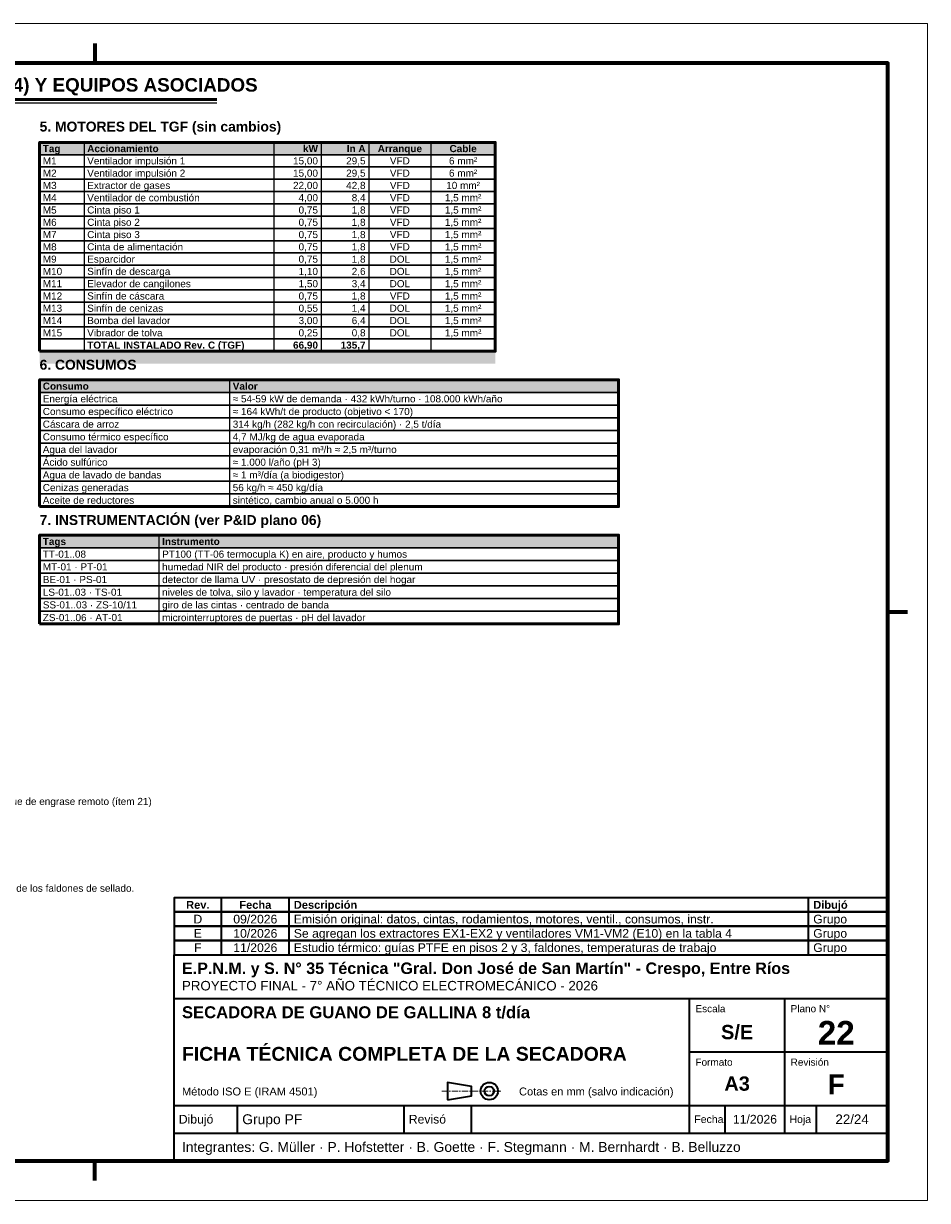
# Model space of a CAD drawing. Header units: millimetres. Extents: x 0 to 420, y 0 to 297.
# Tile 2 of 2: x 192 to 420, y 0 to 297. Entities that reach past the tile are written whole.
import ezdxf
from ezdxf.enums import TextEntityAlignment as Align

# ---------------------------------------------------------------- set-up
doc = ezdxf.new("R2010")
doc.units = ezdxf.units.MM
doc.header["$LTSCALE"] = 0.5
doc.linetypes.add('CENTER', pattern=[5.08, 3.175, -0.635, 0.635, -0.635])
for name, color, linetype, lineweight in [('CONTORNO', 7, 'CONTINUOUS', 50), ('EJES', 1, 'CENTER', 18), ('FINO', 7, 'CONTINUOUS', 25), ('HOJA', 8, 'CONTINUOUS', 13), ('RECUADRO', 7, 'CONTINUOUS', 70), ('RELLENO', 9, 'CONTINUOUS', 13), ('ROTULO', 7, 'CONTINUOUS', 35), ('TEXTO', 7, 'CONTINUOUS', 25)]:
    doc.layers.add(name, color=color, linetype=linetype, lineweight=lineweight)
doc.styles.add('NEGRITA', font='arialbd.ttf')
doc.styles.get("Standard").update_dxf_attribs({"font": 'arial.ttf'})

msp = doc.modelspace()

# ---------------------------------------------------------------- hatches: boundary and pattern name
at = {"layer": 'RELLENO', "true_color": 0xe2e8ee}
for points in [[(196.1, 263.9), (311, 263.9), (311, 267), (196.1, 267)], [(196.1, 203.9), (342.1, 203.9), (342.1, 207.1), (196.1, 207.1)], [(196.1, 164.7), (342.1, 164.7), (342.1, 167.9), (196.1, 167.9)]]:
    msp.add_hatch(color=7, dxfattribs=at).paths.add_polyline_path(points)
at = {"layer": 'RELLENO', "true_color": 0xf4f4f4}
msp.add_hatch(color=7, dxfattribs=at).paths.add_polyline_path([(196.1, 211.2), (311, 211.2), (311, 214.3), (196.1, 214.3)])

# ---------------------------------------------------------------- linework, layer by layer
at = {"layer": 'CONTORNO'}
msp.add_line((26, 277.8), (240.81, 277.8), dxfattribs=at)
for points in [[(196.1, 214.3), (311, 214.3), (311, 267), (196.1, 267)], [(196.1, 175.1), (342.1, 175.1), (342.1, 207.1), (196.1, 207.1)], [(196.1, 145.5), (342.1, 145.5), (342.1, 167.9), (196.1, 167.9)]]:
    msp.add_lwpolyline(points, close=True, dxfattribs=at)
at = {"layer": 'EJES'}
msp.add_line((297.5, 27.6), (312.5, 27.6), dxfattribs=at)
at = {"layer": 'FINO'}
for p, q in [((26, 277), (240.81, 277)), ((207.3, 267), (207.3, 214.3)), ((255.2, 267), (255.2, 214.3)), ((267.1, 267), (267.1, 214.3)), ((279.1, 267), (279.1, 214.3)), ((294.8, 267), (294.8, 214.3)), ((244, 207.1), (244, 175.1)), ((226.2, 167.9), (226.2, 145.5))]:
    msp.add_line(p, q, dxfattribs=at)
for points in [[(196.1, 263.9), (311, 263.9), (311, 267), (196.1, 267)], [(196.1, 260.8), (311, 260.8), (311, 263.9), (196.1, 263.9)], [(196.1, 257.7), (311, 257.7), (311, 260.8), (196.1, 260.8)], [(196.1, 254.6), (311, 254.6), (311, 257.7), (196.1, 257.7)], [(196.1, 251.5), (311, 251.5), (311, 254.6), (196.1, 254.6)], [(196.1, 248.4), (311, 248.4), (311, 251.5), (196.1, 251.5)], [(196.1, 245.3), (311, 245.3), (311, 248.4), (196.1, 248.4)], [(196.1, 242.2), (311, 242.2), (311, 245.3), (196.1, 245.3)], [(196.1, 239.1), (311, 239.1), (311, 242.2), (196.1, 242.2)], [(196.1, 236), (311, 236), (311, 239.1), (196.1, 239.1)], [(196.1, 232.9), (311, 232.9), (311, 236), (196.1, 236)], [(196.1, 229.8), (311, 229.8), (311, 232.9), (196.1, 232.9)], [(196.1, 226.7), (311, 226.7), (311, 229.8), (196.1, 229.8)], [(196.1, 223.6), (311, 223.6), (311, 226.7), (196.1, 226.7)], [(196.1, 220.5), (311, 220.5), (311, 223.6), (196.1, 223.6)], [(196.1, 217.4), (311, 217.4), (311, 220.5), (196.1, 220.5)], [(196.1, 214.3), (311, 214.3), (311, 217.4), (196.1, 217.4)], [(196.1, 203.9), (342.1, 203.9), (342.1, 207.1), (196.1, 207.1)], [(196.1, 200.7), (342.1, 200.7), (342.1, 203.9), (196.1, 203.9)], [(196.1, 197.5), (342.1, 197.5), (342.1, 200.7), (196.1, 200.7)], [(196.1, 194.3), (342.1, 194.3), (342.1, 197.5), (196.1, 197.5)], [(196.1, 191.1), (342.1, 191.1), (342.1, 194.3), (196.1, 194.3)], [(196.1, 187.9), (342.1, 187.9), (342.1, 191.1), (196.1, 191.1)], [(196.1, 184.7), (342.1, 184.7), (342.1, 187.9), (196.1, 187.9)], [(196.1, 181.5), (342.1, 181.5), (342.1, 184.7), (196.1, 184.7)], [(196.1, 178.3), (342.1, 178.3), (342.1, 181.5), (196.1, 181.5)], [(196.1, 175.1), (342.1, 175.1), (342.1, 178.3), (196.1, 178.3)], [(196.1, 164.7), (342.1, 164.7), (342.1, 167.9), (196.1, 167.9)], [(196.1, 161.5), (342.1, 161.5), (342.1, 164.7), (196.1, 164.7)], [(196.1, 158.3), (342.1, 158.3), (342.1, 161.5), (196.1, 161.5)], [(196.1, 155.1), (342.1, 155.1), (342.1, 158.3), (196.1, 158.3)], [(196.1, 151.9), (342.1, 151.9), (342.1, 155.1), (196.1, 155.1)], [(196.1, 148.7), (342.1, 148.7), (342.1, 151.9), (196.1, 151.9)], [(196.1, 145.5), (342.1, 145.5), (342.1, 148.7), (196.1, 148.7)]]:
    msp.add_lwpolyline(points, close=True, dxfattribs=at)
at = {"layer": 'HOJA'}
msp.add_lwpolyline([(0, 0), (420, 0), (420, 297), (0, 297)], close=True, dxfattribs=at)
at = {"layer": 'RECUADRO'}
for p, q in [((210, 292), (210, 287)), ((415, 148.5), (410, 148.5)), ((210, 5), (210, 10))]:
    msp.add_line(p, q, dxfattribs=at)
msp.add_lwpolyline([(20, 10), (410, 10), (410, 287), (20, 287)], close=True, dxfattribs=at)
at = {"layer": 'ROTULO'}
for p, q in [((242, 72.8), (242, 76.4)), ((259, 72.8), (259, 76.4)), ((390, 72.8), (390, 76.4)), ((242, 69.2), (242, 72.8)), ((259, 69.2), (259, 72.8)), ((390, 69.2), (390, 72.8)), ((242, 65.6), (242, 69.2)), ((259, 65.6), (259, 69.2)), ((390, 65.6), (390, 69.2)), ((242, 62), (242, 65.6)), ((259, 62), (259, 65.6)), ((390, 62), (390, 65.6)), ((230, 62), (410, 62)), ((230, 10), (230, 62)), ((230, 51), (410, 51)), ((360, 24), (360, 51)), ((384, 24), (384, 51)), ((360, 37.5), (410, 37.5)), ((230, 24), (410, 24)), ((246, 17), (246, 24)), ((288, 17), (288, 24)), ((305, 17), (305, 24)), ((360, 17), (360, 24)), ((369, 17), (369, 24)), ((384, 17), (384, 24)), ((392, 17), (392, 24)), ((230, 17), (410, 17))]:
    msp.add_line(p, q, dxfattribs=at)
for points in [[(230, 72.8), (410, 72.8), (410, 76.4), (230, 76.4)], [(230, 69.2), (410, 69.2), (410, 72.8), (230, 72.8)], [(230, 65.6), (410, 65.6), (410, 69.2), (230, 69.2)], [(230, 62), (410, 62), (410, 65.6), (230, 65.6)], [(299, 25.4), (305, 26.4), (305, 28.8), (299, 29.8)]]:
    msp.add_lwpolyline(points, close=True, dxfattribs=at)
for radius in [2.2, 1.2]:
    msp.add_circle((309.5, 27.6), radius, dxfattribs=at)

# ---------------------------------------------------------------- texts
at = {"layer": 'ROTULO', "style": 'NEGRITA'}
for s, height, p in [('Rev.', 2, (236, 74.6)), ('Fecha', 2, (250.5, 74.6)), ('S/E', 3.6, (372, 42.5)), ('22', 6, (397, 42.3)), ('A3', 3.6, (372, 29.5)), ('F', 5, (397, 29.3))]:
    msp.add_text(s, height=height, dxfattribs=at).set_placement(p, align=Align.MIDDLE_CENTER)
for s, height, p in [('Descripción', 2, (260.2, 74.6)), ('Dibujó', 2, (391.2, 74.6)), ('E.P.N.M. y S. N° 35 Técnica "Gral. Don José de San Martín" - Crespo, Entre Ríos', 2.9, (232, 58.6)), ('SECADORA DE GUANO DE GALLINA 8 t/día', 3, (232, 47.5)), ('FICHA TÉCNICA COMPLETA DE LA SECADORA        ', 3.5, (232, 37))]:
    msp.add_text(s, height=height, dxfattribs=at).set_placement(p, align=Align.MIDDLE_LEFT)
at = {"layer": 'ROTULO'}
for s, height, p in [('D', 2.2, (236, 71)), ('09/2026', 2.2, (250.5, 71)), ('E', 2.2, (236, 67.4)), ('10/2026', 2.2, (250.5, 67.4)), ('F', 2.2, (236, 63.8)), ('11/2026', 2.2, (250.5, 63.8)), ('11/2026', 2.2, (376.5, 20.5)), ('22/24', 2.4, (401, 20.5))]:
    msp.add_text(s, height=height, dxfattribs=at).set_placement(p, align=Align.MIDDLE_CENTER)
for s, height, p in [('Emisión original: datos, cintas, rodamientos, motores, ventil., consumos, instr.', 2.2, (260.2, 71)), ('Grupo', 2.2, (391.2, 71)), ('Se agregan los extractores EX1-EX2 y ventiladores VM1-VM2 (E10) en la tabla 4', 2.2, (260.2, 67.4)), ('Grupo', 2.2, (391.2, 67.4)), ('Estudio térmico: guías PTFE en pisos 2 y 3, faldones, temperaturas de trabajo', 2.2, (260.2, 63.8)), ('Grupo', 2.2, (391.2, 63.8)), ('PROYECTO FINAL - 7° AÑO TÉCNICO ELECTROMECÁNICO - 2026', 2.4, (232, 54.2)), ('Método ISO E (IRAM 4501)', 2, (232, 27.5)), ('Cotas en mm (salvo indicación)', 2, (317, 27.5)), ('Dibujó', 2.2, (231.2, 20.5)), ('Grupo PF', 2.5, (247.2, 20.5)), ('Revisó', 2.2, (289.2, 20.5)), ('Fecha', 1.9, (361.2, 20.5)), ('Hoja', 1.9, (385.2, 20.5)), ('Integrantes: G. Müller · P. Hofstetter · B. Goette · F. Stegmann · M. Bernhardt · B. Belluzzo', 2.5, (232, 13.5))]:
    msp.add_text(s, height=height, dxfattribs=at).set_placement(p, align=Align.MIDDLE_LEFT)
for s, p in [('Escala', (361.5, 49.3)), ('Plano N°', (385.5, 49.3)), ('Formato', (361.5, 35.8)), ('Revisión', (385.5, 35.8))]:
    msp.add_text(s, height=1.8, dxfattribs=at).set_placement(p, align=Align.TOP_LEFT)
at = {"layer": 'TEXTO', "style": 'NEGRITA'}
for s, height, p in [('FICHA TÉCNICA COMPLETA DEL SECADOR DE CINTA DE 3 PISOS (SC-4) Y EQUIPOS ASOCIADOS', 3.4, (26, 278.8)), ('5. MOTORES DEL TGF (sin cambios)', 2.5, (196.1, 269)), ('6. CONSUMOS', 2.5, (196.1, 208.9)), ('7. INSTRUMENTACIÓN (ver P&ID plano 06)', 2.5, (196.1, 169.7))]:
    msp.add_text(s, height=height, dxfattribs=at).set_placement(p, align=Align.BOTTOM_LEFT)
for s, p in [('Tag', (196.9, 265.45)), ('Accionamiento', (208.1, 265.45)), ('TOTAL INSTALADO Rev. C (TGF)', (208.1, 215.85)), ('Consumo', (196.9, 205.5)), ('Valor', (244.8, 205.5)), ('Tags', (196.9, 166.3)), ('Instrumento', (227, 166.3))]:
    msp.add_text(s, height=1.8, dxfattribs=at).set_placement(p, align=Align.MIDDLE_LEFT)
for s, p in [('kW', (266.3, 265.45)), ('In A', (278.3, 265.45)), ('66,90', (266.3, 215.85)), ('135,7', (278.3, 215.85))]:
    msp.add_text(s, height=1.8, dxfattribs=at).set_placement(p, align=Align.MIDDLE_RIGHT)
for s, p in [('Arranque', (286.95, 265.45)), ('Cable', (302.9, 265.45))]:
    msp.add_text(s, height=1.8, dxfattribs=at).set_placement(p, align=Align.MIDDLE_CENTER)
at = {"layer": 'TEXTO'}
for s, p in [('M1', (196.9, 262.35)), ('Ventilador impulsión 1', (208.1, 262.35)), ('M2', (196.9, 259.25)), ('Ventilador impulsión 2', (208.1, 259.25)), ('M3', (196.9, 256.15)), ('Extractor de gases', (208.1, 256.15)), ('M4', (196.9, 253.05)), ('Ventilador de combustión', (208.1, 253.05)), ('M5', (196.9, 249.95)), ('Cinta piso 1', (208.1, 249.95)), ('M6', (196.9, 246.85)), ('Cinta piso 2', (208.1, 246.85)), ('M7', (196.9, 243.75)), ('Cinta piso 3', (208.1, 243.75)), ('M8', (196.9, 240.65)), ('Cinta de alimentación', (208.1, 240.65)), ('M9', (196.9, 237.55)), ('Esparcidor', (208.1, 237.55)), ('M10', (196.9, 234.45)), ('Sinfín de descarga', (208.1, 234.45)), ('M11', (196.9, 231.35)), ('Elevador de cangilones', (208.1, 231.35)), ('M12', (196.9, 228.25)), ('Sinfín de cáscara', (208.1, 228.25)), ('M13', (196.9, 225.15)), ('Sinfín de cenizas', (208.1, 225.15)), ('M14', (196.9, 222.05)), ('Bomba del lavador', (208.1, 222.05)), ('M15', (196.9, 218.95)), ('Vibrador de tolva', (208.1, 218.95)), ('Energía eléctrica', (196.9, 202.3)), ('≈ 54-59 kW de demanda · 432 kWh/turno · 108.000 kWh/año', (244.8, 202.3)), ('Consumo específico eléctrico', (196.9, 199.1)), ('≈ 164 kWh/t de producto (objetivo < 170)', (244.8, 199.1)), ('Cáscara de arroz', (196.9, 195.9)), ('314 kg/h (282 kg/h con recirculación) · 2,5 t/día', (244.8, 195.9)), ('Consumo térmico específico', (196.9, 192.7)), ('4,7 MJ/kg de agua evaporada', (244.8, 192.7)), ('Agua del lavador', (196.9, 189.5)), ('evaporación 0,31 m³/h ≈ 2,5 m³/turno', (244.8, 189.5)), ('Ácido sulfúrico', (196.9, 186.3)), ('≈ 1.000 l/año (pH 3)', (244.8, 186.3)), ('Agua de lavado de bandas', (196.9, 183.1)), ('≈ 1 m³/día (a biodigestor)', (244.8, 183.1)), ('Cenizas generadas', (196.9, 179.9)), ('56 kg/h ≈ 450 kg/día', (244.8, 179.9)), ('Aceite de reductores', (196.9, 176.7)), ('sintético, cambio anual o 5.000 h', (244.8, 176.7)), ('TT-01..08', (196.9, 163.1)), ('PT100 (TT-06 termocupla K) en aire, producto y humos', (227, 163.1)), ('MT-01 · PT-01', (196.9, 159.9)), ('humedad NIR del producto · presión diferencial del plenum', (227, 159.9)), ('BE-01 · PS-01', (196.9, 156.7)), ('detector de llama UV · presostato de depresión del hogar', (227, 156.7)), ('niveles de tolva, silo y lavador · temperatura del silo', (227, 153.5)), ('LS-01..03 · TS-01', (196.9, 153.5)), ('SS-01..03 · ZS-10/11', (196.9, 150.3)), ('giro de las cintas · centrado de banda', (227, 150.3)), ('ZS-01..06 · AT-01', (196.9, 147.1)), ('microinterruptores de puertas · pH del lavador', (227, 147.1)), ('L = bloque de engrase remoto (ítem 21)', (180, 100.7))]:
    msp.add_text(s, height=1.8, dxfattribs=at).set_placement(p, align=Align.MIDDLE_LEFT)
for s, p in [('15,00', (266.3, 262.35)), ('29,5', (278.3, 262.35)), ('15,00', (266.3, 259.25)), ('29,5', (278.3, 259.25)), ('22,00', (266.3, 256.15)), ('42,8', (278.3, 256.15)), ('4,00', (266.3, 253.05)), ('8,4', (278.3, 253.05)), ('0,75', (266.3, 249.95)), ('1,8', (278.3, 249.95)), ('0,75', (266.3, 246.85)), ('1,8', (278.3, 246.85)), ('0,75', (266.3, 243.75)), ('1,8', (278.3, 243.75)), ('0,75', (266.3, 240.65)), ('1,8', (278.3, 240.65)), ('0,75', (266.3, 237.55)), ('1,8', (278.3, 237.55)), ('1,10', (266.3, 234.45)), ('2,6', (278.3, 234.45)), ('1,50', (266.3, 231.35)), ('3,4', (278.3, 231.35)), ('0,75', (266.3, 228.25)), ('1,8', (278.3, 228.25)), ('0,55', (266.3, 225.15)), ('1,4', (278.3, 225.15)), ('3,00', (266.3, 222.05)), ('6,4', (278.3, 222.05)), ('0,25', (266.3, 218.95)), ('0,8', (278.3, 218.95))]:
    msp.add_text(s, height=1.8, dxfattribs=at).set_placement(p, align=Align.MIDDLE_RIGHT)
for s, p in [('VFD', (286.95, 262.35)), ('6 mm²', (302.9, 262.35)), ('VFD', (286.95, 259.25)), ('6 mm²', (302.9, 259.25)), ('VFD', (286.95, 256.15)), ('10 mm²', (302.9, 256.15)), ('VFD', (286.95, 253.05)), ('1,5 mm²', (302.9, 253.05)), ('VFD', (286.95, 249.95)), ('1,5 mm²', (302.9, 249.95)), ('VFD', (286.95, 246.85)), ('1,5 mm²', (302.9, 246.85)), ('VFD', (286.95, 243.75)), ('1,5 mm²', (302.9, 243.75)), ('VFD', (286.95, 240.65)), ('1,5 mm²', (302.9, 240.65)), ('DOL', (286.95, 237.55)), ('1,5 mm²', (302.9, 237.55)), ('DOL', (286.95, 234.45)), ('1,5 mm²', (302.9, 234.45)), ('DOL', (286.95, 231.35)), ('1,5 mm²', (302.9, 231.35)), ('VFD', (286.95, 228.25)), ('1,5 mm²', (302.9, 228.25)), ('DOL', (286.95, 225.15)), ('1,5 mm²', (302.9, 225.15)), ('DOL', (286.95, 222.05)), ('1,5 mm²', (302.9, 222.05)), ('DOL', (286.95, 218.95)), ('1,5 mm²', (302.9, 218.95))]:
    msp.add_text(s, height=1.8, dxfattribs=at).set_placement(p, align=Align.MIDDLE_CENTER)
at = {"layer": 'TEXTO', "insert": (26, 82.7), "char_height": 1.8, "attachment_point": 1}
msp.add_mtext('REPUESTOS CRÍTICOS EN DEPÓSITO: tramo de malla de 2 m, 2 rodamientos UCF 212 y 2 UCT 210, cadena ASA 60 y piñones Z15,\\Pcorreas de ventiladores, 2 PT100, un módulo de PLC, un variador de 0,75 kW, paletas del esparcidor, juego de guías (PTFE y UHMW-PE) y labios de los faldones de sellado.', dxfattribs=at)

doc.saveas('drawing.dxf')
